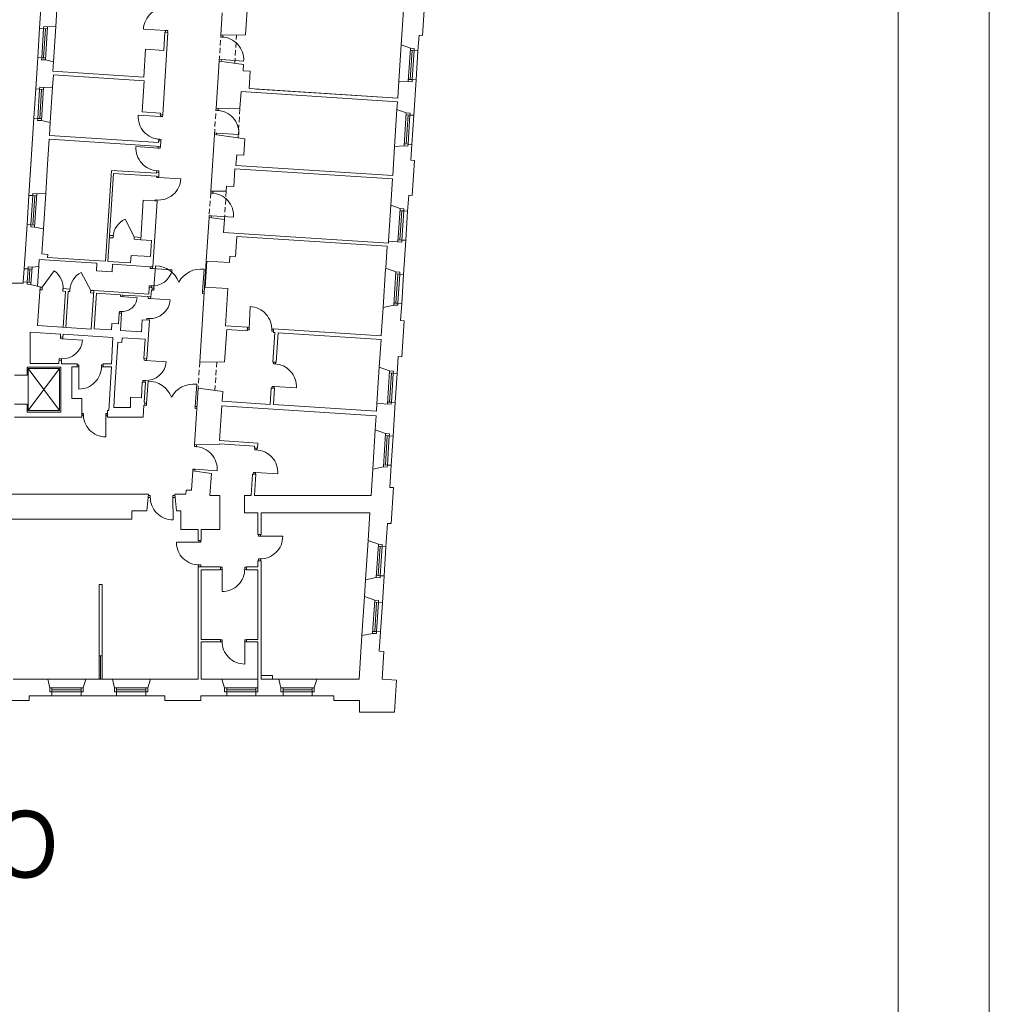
# Model space of a CAD drawing. Header units: centimetres. Extents: x 695802 to 711011, y 25963 to 44188.
# Tile 144 of 157: x 701467 to 701653, y 40408 to 40597. Entities that reach past the tile are written whole.
import ezdxf

# ---------------------------------------------------------------- set-up
doc = ezdxf.new("R2010")
doc.units = ezdxf.units.CM
doc.linetypes.add('DASHED', pattern=[19.05, 12.7, -6.35])
for name, color, linetype, lineweight in [('Drzwi i okna', 51, 'Continuous', 9), ('Opis', 102, 'Continuous', 9), ('Przekrojowa', 253, 'Continuous', 25), ('Ramka', 255, 'Continuous', 9), ('Widokowa', 140, 'Continuous', 9)]:
    doc.layers.add(name, color=color, linetype=linetype, lineweight=lineweight)
doc.layers.add('Obrys powierzchni', color=50, linetype='Continuous', lineweight=9, plot=False)
doc.styles.add('ARIELCE', font='arial.ttf', dxfattribs={"width": 0.9})

# ---------------------------------------------------------------- blocks, each defined once
blk = doc.blocks.new('zw$2918')
at = {"layer": 'Drzwi i okna', "color": 0, "lineweight": 0}
for p, q in [((3449.9, -1485.6), (3364.5, -1480.3)), ((3448.9, -1485.5), (3457.8, -1486.1)), ((3449.4, -1492.6), (3449.9, -1485.6)), ((3457.8, -1486.1), (3457.4, -1493.1)), ((3661.2, -1510.3), (3661.7, -1503.7)), ((3670.2, -1510.9), (3661.2, -1510.3)), ((3669.2, -1510.8), (3669.6, -1504.2)), ((3669.6, -1504.2), (3669.6, -1504.2)), ((3669.2, -1510.8), (3669.2, -1510.8)), ((3655.6, -1597), (3655.2, -1603.5)), ((3664.6, -1597.6), (3655.6, -1597)), ((3663.2, -1604), (3663.6, -1597.5)), ((3663.6, -1597.5), (3748.9, -1603)), ((3430.1, -1816), (3344.8, -1810.6)), ((3430.5, -1809), (3430.1, -1816)), ((3438.1, -1816.6), (3438.5, -1809.5)), ((3642.9, -1791.7), (3643.5, -1785.1)), ((3651.9, -1792.3), (3642.9, -1791.7)), ((3650.9, -1792.2), (3651.4, -1785)), ((3650.9, -1792.2), (3650.9, -1792.2)), ((3651.3, -1785.6), (3651.3, -1785.6)), ((3429.1, -1816), (3438.1, -1816.6)), ((3637.4, -1878.4), (3637, -1884.9)), ((3646.4, -1879), (3637.4, -1878.4)), ((3644.9, -1886), (3645.4, -1879)), ((3645.4, -1879), (3730.7, -1884.4)), ((3423.5, -1902.7), (3432.5, -1903.3)), ((3424.5, -1902.8), (3424.1, -1908.8)), ((3432.5, -1903.3), (3432.1, -1909.3)), ((3421.3, -1936.7), (3336, -1931.2)), ((3420.3, -1936.7), (3429.3, -1937.3)), ((3421.8, -1929.7), (3421.3, -1936.7)), ((3429.3, -1937.3), (3429.7, -1930.2)), ((3414.7, -2023.4), (3423.7, -2024)), ((3415.7, -2023.5), (3415.3, -2029.5)), ((3423.7, -2024), (3423.3, -2030)), ((3415.1, -2048.8), (3415.3, -2044.5)), ((3424, -2049.4), (3415.1, -2048.8)), ((3423.3, -2045.1), (3423, -2049.3)), ((3423, -2049.3), (3508.4, -2054.9)), ((3622.6, -2109.1), (3623, -2102.5)), ((3631.6, -2109.6), (3622.6, -2109.1)), ((3630.6, -2109.6), (3631, -2103)), ((3630.6, -2109.6), (3630.6, -2109.5)), ((3631, -2103), (3631, -2103)), ((3409.4, -2135.5), (3409.1, -2139.3)), ((3418.4, -2136.1), (3409.4, -2135.5)), ((3417.4, -2136), (3417.1, -2139.9)), ((3617, -2195.8), (3616.6, -2202.3)), ((3626, -2196.4), (3617, -2195.8)), ((3624.6, -2202.8), (3625, -2196.3)), ((3625, -2196.3), (3710.3, -2201.8)), ((3390.5, -2398.4), (3390.9, -2391.8)), ((3399.6, -2399), (3390.6, -2398.4)), ((3395, -2398.7), (3474.8, -2403.8)), ((3399.5, -2399), (3399.9, -2392.4)), ((3405.2, -2473.6), (3411.2, -2388.3)), ((3591.8, -2486.9), (3598, -2401.6)), ((3387.1, -2464.9), (3386.7, -2471.4)), ((3396.1, -2465.5), (3387.1, -2464.9)), ((3395.7, -2472), (3396.1, -2465.5)), ((3404.7, -2481.6), (3398.2, -2481.2)), ((3398.7, -2473.2), (3405.2, -2473.6)), ((3405.3, -2472.6), (3404.7, -2481.6)), ((3591.8, -2485.9), (3591.2, -2494.9)), ((3598.2, -2487.4), (3591.8, -2486.9)), ((3276.3, -2506.3), (3276.7, -2499.7)), ((3285.3, -2506.8), (3276.3, -2506.3)), ((3276.3, -2506.3), (3340.7, -2510.4)), ((3285.3, -2506.8), (3285.7, -2500.3)), ((3383.1, -2513.1), (3383.5, -2506.6)), ((3392.1, -2513.7), (3383.2, -2513.2)), ((3387.6, -2513.4), (3467.4, -2518.6)), ((3392.1, -2513.7), (3392.5, -2507.1)), ((3591.2, -2494.9), (3597.7, -2495.4)), ((3272.7, -2563.1), (3272.2, -2569.5)), ((3281.6, -2563.6), (3272.7, -2563.1)), ((3281.2, -2570.1), (3281.6, -2563.6)), ((3769.9, -2629.7), (3773.5, -2544.3)), ((3378.2, -2589.9), (3377.7, -2596.4)), ((3387.1, -2590.5), (3378.2, -2589.9)), ((3386.7, -2597), (3387.1, -2590.5)), ((3769.7, -2634.2), (3763.1, -2633.9)), ((3770.1, -2626.3), (3763.5, -2625.9)), ((3770.2, -2625.3), (3769.7, -2634.2)), ((3857, -2629.9), (3856.5, -2638.9)), ((3856.5, -2638.9), (3863, -2639.3)), ((3863.4, -2631.3), (3856.9, -2630.9)), ((3046.8, -2667.4), (3047.3, -2660.8)), ((3055.9, -2667.9), (3046.9, -2667.4)), ((3051.3, -2667.7), (3131.2, -2672.8)), ((3055.8, -2667.9), (3056.2, -2661.4)), ((3041.9, -2744.1), (3041.5, -2750.6)), ((3050.9, -2744.7), (3041.9, -2744.1)), ((3050.5, -2751.2), (3050.9, -2744.7)), ((3367.7, -2750.6), (3368.1, -2744.1)), ((3376.7, -2751.2), (3367.7, -2750.6)), ((3372.2, -2750.9), (3452, -2756.1)), ((3376.7, -2751.2), (3377.1, -2744.6)), ((3116.9, -2767.6), (3110.4, -2767.5)), ((3110.4, -2775.5), (3116.9, -2775.6)), ((3116.9, -2775.6), (3116.7, -2861.1)), ((3116.9, -2776.6), (3116.9, -2767.6)), ((3203.8, -2776.7), (3203.8, -2767.7)), ((3203.8, -2767.7), (3210.4, -2767.7)), ((3203.8, -2775.7), (3210.4, -2775.7)), ((3863.3, -2763.9), (3863.8, -2757.2)), ((3872.3, -2764.5), (3863.3, -2763.9)), ((3871.3, -2764.4), (3871.7, -2757.7)), ((3362.7, -2827.4), (3362.3, -2833.9)), ((3371.7, -2828), (3362.7, -2827.4)), ((3371.3, -2834.5), (3371.7, -2828)), ((3376.8, -2915.7), (3382.7, -2830.4)), ((3563.4, -2927.7), (3569, -2842.4)), ((3857.8, -2850.7), (3857.4, -2857.1)), ((3866.8, -2851.2), (3857.8, -2850.7)), ((3865.3, -2857.6), (3865.7, -2851.2)), ((3865.7, -2851.2), (3951.1, -2856.6)), ((3376.2, -2923.6), (3369.7, -2923.2)), ((3370.2, -2915.3), (3376.7, -2915.7)), ((3376.8, -2914.7), (3376.2, -2923.6)), ((3563.4, -2926.7), (3562.8, -2935.7)), ((3562.8, -2935.7), (3569.3, -2936.1)), ((3569.9, -2928.2), (3563.4, -2927.7)), ((3134.3, -2954.4), (3128.8, -2954.3)), ((3134.2, -2962.4), (3128.8, -2962.3)), ((3134.2, -2963.4), (3134.3, -2954.4)), ((3221.2, -2959.2), (3220.4, -3044.7)), ((3221.1, -2964.2), (3221.2, -2955.2)), ((3221.2, -2955.2), (3227.9, -2955.2)), ((3227.4, -2963.2), (3221.2, -2963.2)), ((3559.9, -3081.2), (3560.3, -3074.6)), ((3568.8, -3081.8), (3559.9, -3081.2)), ((3567.8, -3081.8), (3568.3, -3075.1)), ((3792, -3093.7), (3792.4, -3087)), ((3800.9, -3094.3), (3792, -3093.7)), ((3800, -3094.2), (3800.4, -3087.5)), ((3554.3, -3168), (3553.9, -3174.5)), ((3563.3, -3168.6), (3554.3, -3168)), ((3561.8, -3175), (3562.3, -3168.5)), ((3562.3, -3168.5), (3647.6, -3174)), ((3786.4, -3180.5), (3786, -3186.9)), ((3795.4, -3181), (3786.4, -3180.5)), ((3794, -3187.4), (3794.4, -3181)), ((3794.4, -3181), (3879.7, -3186.4)), ((3391.1, -3277.2), (3383.2, -3277.2)), ((3391.1, -3269.2), (3384, -3269.2)), ((3391.1, -3278.2), (3391.1, -3269.2)), ((3478, -3278), (3478, -3269)), ((3478, -3269), (3485, -3269)), ((3485.8, -3277), (3478, -3277)), ((3478, -3277), (3478.2, -3362.5)), ((3805.4, -3425.5), (3805.4, -3419)), ((3814.4, -3425.5), (3805.4, -3425.5)), ((3813.4, -3419), (3813.4, -3425.5)), ((3813.4, -3425.5), (3898.9, -3425.4)), ((3576.7, -3448.5), (3491.2, -3448.3)), ((3575.7, -3448.5), (3584.7, -3448.5)), ((3576.7, -3442), (3576.7, -3448.5)), ((3584.7, -3448.5), (3584.7, -3442)), ((3575.5, -3535.4), (3584.5, -3535.4)), ((3576.5, -3535.4), (3576.5, -3542)), ((3584.5, -3535.4), (3584.5, -3542)), ((3666.2, -3544.3), (3659.7, -3544.3)), ((3666.2, -3553.3), (3666.2, -3544.3)), ((3753.1, -3553.5), (3753.1, -3544.5)), ((3753.1, -3544.5), (3759.7, -3544.5)), ((3814.6, -3512.4), (3805.6, -3512.4)), ((3805.6, -3512.4), (3805.6, -3519)), ((3813.6, -3512.4), (3813.6, -3519)), ((3659.7, -3552.3), (3666.2, -3552.3)), ((3666.2, -3552.3), (3666, -3637.8)), ((3753.1, -3552.5), (3759.7, -3552.5)), ((3666.3, -3822.2), (3659.7, -3822.2)), ((3666.3, -3830.2), (3659.7, -3830.2)), ((3666.3, -3831.2), (3666.3, -3822.2)), ((3753.2, -3831), (3753.2, -3822)), ((3753.2, -3822), (3759.7, -3822)), ((3759.7, -3830), (3753.2, -3830)), ((3753.2, -3830), (3753.3, -3915.5))]:
    blk.add_line(p, q, dxfattribs=at)
at = {"layer": 'Drzwi i okna', "color": 0, "lineweight": 0, "ltscale": 1.6}
for p, q in [((3329.2, -2277.6), (3294.8, -2209.1)), ((2976.8, -2470.3), (3022.7, -2406.9)), ((3163, -2482.3), (3125.6, -2413.6))]:
    blk.add_line(p, q, dxfattribs=at)
for centre, radius, start, end in [((3451.1, -1485.5), 86.7, 84.979, 176.5896), ((3662.4, -1597.3), 86.7, 356.2036, 87.8142), ((3431.3, -1816.3), 86.7, 176.193, 267.8036), ((3644.1, -1878.7), 86.7, 356.2036, 87.8142), ((3422.5, -1937), 86.7, 176.193, 267.8036), ((3421.8, -2049.4), 86.7, 264.7676, 356.3783), ((3623.8, -2196), 86.7, 356.2036, 87.8142), ((3326.4, -2279.7), 77.4, 114.1138, 177.9529), ((2975.9, -2472.7), 80.7, 354.5264, 54.6033), ((3163.5, -2484.8), 80.7, 117.9982, 178.0752), ((3399, -2388.1), 77.4, 264.5446, 348.3084), ((3410.9, -2483.8), 95.4, 20.051, 89.8558), ((3584.7, -2496.1), 95.4, 81.999, 151.8038), ((3283.1, -2505.9), 57.8, 264.0905, 355.5263), ((3770.1, -2631), 86.7, 356.1135, 87.7241), ((3117.1, -2774.3), 86.7, 269.771, 1.3816), ((3864.5, -2850.9), 86.7, 356.2036, 87.8142), ((3382.5, -2925.8), 95.4, 20.4286, 90.2334), ((3556.3, -2937), 95.4, 82.3767, 152.1814), ((3221, -2957.9), 86.7, 177.9873, 269.5979), ((3561, -3168.2), 86.7, 356.2036, 87.8142), ((3793.2, -3180.7), 86.7, 356.2036, 87.8142), ((3477.8, -3275.8), 86.7, 178.61, 270.2206), ((3812.2, -3425.7), 86.7, 268.6184, 0.229), ((3577.9, -3448.7), 86.7, 179.771, 271.3816), ((3666.4, -3551.1), 86.7, 269.771, 1.3816), ((3753, -3828.8), 86.7, 178.61, 270.2206)]:
    blk.add_arc(centre, radius, start, end, dxfattribs=at)
at = {"layer": 'Drzwi i okna', "color": 0, "lineweight": 0}
for centre, radius, start, end in [((3458.1, -1407.8), 78.2, 264.816, 268.1145), ((3428.5, -1894.2), 78.2, 84.6681, 87.9667), ((3419.7, -2014.9), 78.2, 84.6681, 87.9667), ((3414.5, -2127.1), 78.2, 84.6046, 87.9032), ((3482.9, -2482.5), 78.2, 174.3635, 177.6621), ((3513.6, -2484.6), 78.2, 354.1927, 357.4913), ((3389.8, -2512.7), 77.8, 266.3349, 355.7089), ((3283.2, -2485.4), 78.2, 264.6739, 267.9724), ((3388.7, -2512.3), 78.2, 264.6779, 267.9764), ((3778.7, -2630.1), 78.2, 355.2588, 358.5574), ((3053.6, -2667), 77.8, 266.3349, 355.7089), ((3052.5, -2666.5), 78.2, 264.6779, 267.9764), ((3374.4, -2750.2), 77.8, 266.3349, 355.7089), ((3195, -2772.3), 78.2, 178.2461, 181.5447), ((3373.3, -2749.8), 78.2, 264.6779, 267.9764), ((3454.5, -2924), 78.2, 174.7412, 178.0397), ((3485.2, -2926), 78.2, 354.5703, 357.8689), ((3143.1, -2959), 78.2, 357.8242, 1.1228), ((3399.9, -3273.7), 78.2, 358.4469, 1.7455), ((3810.1, -3503.7), 78.2, 88.4553, 91.7539), ((3580, -3526.6), 78.2, 88.2461, 91.5447), ((3744.3, -3549.1), 78.2, 178.2461, 181.5447), ((3675.1, -3826.7), 78.2, 358.4469, 1.7455)]:
    blk.add_arc(centre, radius, start, end, dxfattribs=at)
at = {"layer": 'Przekrojowa', "color": 0, "lineweight": 0, "ltscale": 1.6}
for p, q in [((2983, -1227.9), (2966.9, -1477.4)), ((3028.5, -1470.8), (3039.3, -1304.8)), ((3764.6, -1367.5), (3755.9, -1502.6)), ((4444.1, -1367.3), (4435.3, -1504.5)), ((3661.7, -1503.7), (3667.2, -1417.9)), ((4352.7, -1540.8), (4361.4, -1406)), ((3028.5, -1470.8), (2997.1, -1471.5)), ((3458.9, -1493.2), (3438.5, -1809.5)), ((3446.9, -1492.4), (3442.4, -1562.3)), ((3446.9, -1492.4), (3458.9, -1493.2)), ((3661.7, -1503.7), (3755.9, -1502.6)), ((4417.4, -1563.4), (4421.3, -1503.6)), ((4421.3, -1503.6), (4435.3, -1504.5)), ((4352.7, -1540.8), (4388.2, -1553.8)), ((3372.6, -1557.8), (3365.7, -1664.6)), ((3442.4, -1562.3), (3372.6, -1557.8)), ((2959.7, -1589.1), (2951.9, -1709.9)), ((3019.8, -1605.3), (2988.9, -1598.8)), ((3019.8, -1605.3), (3017.4, -1642.1)), ((3643.5, -1785.1), (3655.2, -1603.5)), ((3655.2, -1603.5), (3748.6, -1616.7)), ((3748.6, -1616.7), (3747, -1640.5)), ((3016.5, -1703.3), (3019.5, -1656.2)), ((3365.7, -1664.6), (3017.4, -1642.1)), ((3367.8, -1678.7), (3019.5, -1656.2)), ((3774, -1642.2), (3747, -1640.5)), ((3774, -1642.2), (3769.7, -1708.5)), ((3360.1, -1798.2), (3367.8, -1678.7)), ((4343.7, -1680.4), (4339.5, -1745.3)), ((4343.7, -1680.3), (4380, -1681)), ((4401.5, -1809.9), (4410.2, -1675.2)), ((3016.5, -1703.3), (2982.1, -1704)), ((3738.9, -1720.1), (3734.8, -1784)), ((3738.9, -1720.1), (4338.6, -1758.9)), ((3769.7, -1708.5), (4339.5, -1745.3)), ((3769.7, -1708.5), (4339.5, -1745.3)), ((3797.8, -1723.9), (4338.6, -1758.9)), ((3798.6, -1710.4), (4339.5, -1745.3)), ((3798.6, -1710.4), (4339.5, -1745.3)), ((4338.6, -1758.9), (4336.8, -1788.2)), ((3429.9, -1802.7), (3360.1, -1798.2)), ((3429.5, -1809), (3429.9, -1802.7)), ((3429.5, -1809), (3438.5, -1809.5)), ((3643.4, -1785.1), (3734.8, -1784)), ((4336.8, -1788.2), (4372.3, -1801.2)), ((2944.7, -1821.6), (2925.6, -2118)), ((3007.7, -1838.5), (2973.9, -1831.3)), ((3007.7, -1838.5), (3004.5, -1888.8)), ((3623, -2102.5), (3637, -1884.9)), ((3637, -1884.9), (3753.3, -1901.4)), ((3003.6, -1902.7), (2997.4, -1998.2)), ((3003.6, -1902.7), (3430.7, -1930.3)), ((3004.5, -1888.8), (3422.6, -1915.7)), ((3422.6, -1915.7), (3423.1, -1908.8)), ((3423.1, -1908.8), (3432.1, -1909.3)), ((3432.1, -1909.3), (3430.7, -1930.3)), ((3753.3, -1901.4), (3749.2, -1964.3)), ((4390.3, -1983.6), (4394.2, -1922.7)), ((3722.3, -1962.5), (3719.6, -2002.9)), ((3749.2, -1964.3), (3722.3, -1962.5)), ((4320.4, -2041.7), (4327.5, -1931.1)), ((4327.5, -1931.1), (4364.1, -1928.5)), ((4378.8, -1929.5), (4364.1, -1928.5)), ((2934.4, -1981.3), (2925.6, -2118)), ((2997.4, -1998.2), (2990.1, -2111.4)), ((4390.3, -1983.6), (4404.3, -1984.5)), ((4404.3, -1984.5), (4395.6, -2118.6)), ((3242.4, -2022.4), (3219.9, -2370.6)), ((3250.6, -2033.9), (3228.7, -2371.2)), ((3415, -2033.5), (3242.4, -2022.4)), ((3414.3, -2044.5), (3250.6, -2033.9)), ((3415.2, -2029.5), (3415, -2033.5)), ((3415.2, -2029.5), (3424.3, -2030.1)), ((3424.3, -2030.1), (3423.3, -2045.1)), ((3715.8, -2016.3), (3711.4, -2084.1)), ((3715.8, -2016.3), (4319.5, -2055.2)), ((3719.6, -2002.9), (4320.4, -2041.7)), ((3414.3, -2044.5), (3423.3, -2045.1)), ((4313, -2155.9), (4319.5, -2055.2)), ((2990.1, -2111.4), (2955.8, -2112.2)), ((3623, -2102.5), (3682.2, -2101.8)), ((3683.4, -2082.3), (3682.2, -2101.8)), ((3683.4, -2082.3), (3711.4, -2084.1)), ((3364.3, -2136.4), (3354.5, -2288.2)), ((3408.1, -2139.3), (3364.3, -2136.4)), ((3417.1, -2139.9), (3400.8, -2392.4)), ((3408.1, -2139.3), (3417.2, -2139.9)), ((4377.7, -2178.6), (4381.7, -2117.7)), ((4381.7, -2117.7), (4395.6, -2118.6)), ((4313, -2155.9), (4348.5, -2168.9)), ((3605.8, -2369.9), (3616.6, -2202.3)), ((3616.6, -2202.3), (3675.2, -2210.6)), ((3675.2, -2210.6), (3672, -2260)), ((2918.4, -2229.8), (2907.4, -2399.4)), ((2981.4, -2246.6), (2947.6, -2239.5)), ((2981.4, -2246.6), (2975.2, -2342.8)), ((3672, -2260), (4303.7, -2300.7)), ((3354.5, -2288.2), (3396.2, -2290.9)), ((3392.2, -2352.8), (3396.2, -2290.9)), ((3718.1, -2353.1), (3723.1, -2275.3)), ((3723.1, -2275.3), (4298.9, -2312.4)), ((4304.1, -2293.9), (4303.7, -2300.7)), ((4362.1, -2421.1), (4370.5, -2290.4)), ((4298.9, -2312.4), (4293.5, -2397)), ((2964.8, -2364.3), (2963.1, -2390.5)), ((3186.3, -2378.6), (2964.8, -2364.3)), ((2998.2, -2344.3), (2975.2, -2342.8)), ((2998.2, -2344.3), (2997.4, -2356.3)), ((3177.2, -2367.9), (2997.4, -2356.3)), ((3177.2, -2367.9), (3219.9, -2370.6)), ((3186.3, -2378.6), (3184.4, -2407.5)), ((3315.7, -2376.8), (3228.7, -2371.2)), ((3317.6, -2348), (3315.7, -2376.8)), ((3317.6, -2348), (3392.2, -2352.8)), ((3605.8, -2369.9), (3694.6, -2375.6)), ((3694.6, -2375.6), (3696.1, -2351.7)), ((3696.1, -2351.7), (3718.1, -2353.1)), ((2963.1, -2390.5), (2937.6, -2393.6)), ((3244.3, -2411.4), (3184.4, -2407.5)), ((3246.1, -2382.5), (3244.3, -2411.4)), ((3391.8, -2391.9), (3246.1, -2382.5)), ((3400.8, -2392.4), (3391.8, -2391.9)), ((4293.5, -2397), (4332.9, -2411.4)), ((2904.2, -2449.8), (2903.8, -2455.3)), ((2903.8, -2455.3), (2838.2, -2455.3)), ((2968.8, -2468.8), (2932.2, -2459.4)), ((2968.8, -2468.8), (2959.2, -2617.5)), ((3174.5, -2483.1), (3165, -2630.7)), ((3270.3, -2489.2), (3174.5, -2483.1)), ((3270.3, -2489.2), (3385.1, -2496.6)), ((3386.7, -2471.4), (3385.1, -2496.6)), ((3386.7, -2471.4), (3398.8, -2472.2)), ((3393.4, -2507.2), (3395.1, -2481)), ((3395.1, -2481), (3398.2, -2481.2)), ((3398.2, -2481.2), (3398.8, -2472.2)), ((3580.8, -2757.1), (3599.3, -2469.7)), ((3599.3, -2469.7), (3688.2, -2475.4)), ((3688.2, -2475.4), (3678.9, -2618.1)), ((3184.9, -2493.7), (3176.2, -2629.5)), ((3275.7, -2499.6), (3184.9, -2493.7)), ((3285.7, -2500.3), (3275.7, -2499.6)), ((3381.5, -2506.4), (3285.7, -2500.3)), ((3381.5, -2506.4), (3393.4, -2507.2)), ((4283.7, -2548.6), (4276.7, -2656.7)), ((4283.7, -2548.6), (4324.7, -2538.7)), ((4339.5, -2539.7), (4324.7, -2538.7)), ((4354.9, -2532.9), (4350.7, -2597.7)), ((3271.2, -2569.5), (3268.6, -2610.4)), ((3281.2, -2570.1), (3271.2, -2569.5)), ((3281.2, -2570.1), (3277, -2636)), ((3359.8, -2595.2), (3356.8, -2641.1)), ((3359.8, -2595.2), (3387.6, -2597)), ((3387.6, -2597), (3378.1, -2744.7)), ((4350.7, -2597.7), (4364.7, -2598.6)), ((4364.7, -2598.6), (4355.8, -2736.8)), ((3046.9, -2649.8), (2930.1, -2642.2)), ((2930.1, -2642.2), (2930.1, -2763.2)), ((3165, -2630.7), (2959.2, -2617.5)), ((3242, -2633.7), (3176.2, -2629.5)), ((3243.6, -2608.8), (3242, -2633.7)), ((3268.6, -2610.4), (3243.6, -2608.8)), ((3356.8, -2641.1), (3277, -2636)), ((3676.1, -2756), (3684.1, -2632.1)), ((3678.9, -2618.1), (3763.8, -2623.6)), ((3684.1, -2632.1), (3762.9, -2637.2)), ((3762.9, -2637.2), (3763.8, -2623.6)), ((3862.8, -2643.6), (3863.6, -2630.1)), ((3863.6, -2630.1), (4276.7, -2656.7)), ((3046.3, -2660.7), (3046.9, -2649.8)), ((3056.2, -2661.4), (3046.3, -2660.7)), ((3056.2, -2661.4), (3056.8, -2650.4)), ((3247.5, -2662.7), (3056.8, -2650.4)), ((3241.8, -2763.5), (3247.5, -2662.7)), ((3283.1, -2664.4), (3281.9, -2682.4)), ((3370.9, -2670.1), (3283.1, -2664.4)), ((3370.9, -2670.1), (3366.3, -2743.9)), ((3868.7, -2644), (3861.4, -2757.1)), ((3862.8, -2643.6), (3868.7, -2644)), ((3880.7, -2644.8), (3873.4, -2757.9)), ((3880.7, -2644.8), (4275.8, -2670.3)), ((4269, -2776.7), (4275.8, -2670.3)), ((3267, -2681.4), (3255.7, -2856.1)), ((3281.9, -2682.4), (3267, -2681.4)), ((3040.8, -2758.7), (3041.2, -2750.4)), ((3051.2, -2751), (3041.2, -2750.4)), ((3050.7, -2759.3), (3051.2, -2751)), ((3366.3, -2743.9), (3378.1, -2744.7)), ((3580.8, -2757.1), (3676.1, -2756)), ((4337.6, -2800.8), (4341.8, -2735.9)), ((4341.8, -2735.9), (4355.8, -2736.8)), ((3048.6, -2777), (2918.9, -2777)), ((2918.9, -2777), (2918.9, -2808.1)), ((2930.1, -2763.2), (3040.5, -2763.2)), ((3040.5, -2763.2), (3040.8, -2758.7)), ((3048.6, -2949.8), (3048.6, -2777)), ((3050.5, -2763.5), (3050.7, -2759.3)), ((3090.8, -2763.5), (3050.5, -2763.5)), ((3110.4, -2763.5), (3090.8, -2763.5)), ((3090.8, -2897.5), (3090.8, -2775.5)), ((3110.4, -2775.5), (3090.8, -2775.5)), ((3110.4, -2775.5), (3110.4, -2763.5)), ((3241.8, -2763.5), (3210.4, -2763.5)), ((3210.4, -2775.5), (3210.4, -2763.5)), ((3241.8, -2775.5), (3210.4, -2775.5)), ((3232.4, -2943.5), (3241.8, -2775.5)), ((3861.4, -2757.1), (3873.4, -2757.9)), ((4269, -2776.7), (4308.4, -2791.1)), ((2918.9, -2808.1), (2870.9, -2808.1)), ((3250.8, -2931.7), (3255.7, -2856.1)), ((3360.5, -2833.8), (3356.7, -2894.6)), ((3360.5, -2833.8), (3356.7, -2894.6)), ((3360.5, -2833.8), (3372.3, -2834.5)), ((3372.3, -2834.5), (3367.4, -2911.1)), ((3574.4, -2856.9), (3566.8, -2974.4)), ((3574.4, -2856.9), (3668.7, -2870.3)), ((3854.9, -2857), (3850.9, -2919.8)), ((3854.9, -2857), (3866.9, -2857.7)), ((3866.9, -2857.7), (3862.9, -2920.6)), ((3128.8, -2897.5), (3090.8, -2897.5)), ((3128.8, -2947.5), (3128.8, -2897.5)), ((3315.6, -2931.7), (3315.6, -2892)), ((3356.7, -2894.6), (3315.6, -2892)), ((3668.7, -2870.3), (3666.3, -2907.9)), ((2918.9, -2919.1), (2870.9, -2919.1)), ((2918.9, -2919.1), (2918.9, -2949.8)), ((3128.8, -2943.5), (3128.8, -2969.1)), ((3227.4, -2943.5), (3227.4, -2969.1)), ((3227.4, -2943.5), (3232.4, -2943.5)), ((3315.6, -2931.7), (3250.8, -2931.7)), ((3366.6, -2923), (3363.6, -2969.1)), ((3366.6, -2923), (3369.7, -2923.2)), ((3366.6, -2923), (3369.7, -2923.2)), ((3367.4, -2911.1), (3370.5, -2911.3)), ((3369.7, -2923.2), (3370.5, -2911.3)), ((3656.5, -3058.7), (3665.1, -2925.5)), ((3665.1, -2925.5), (4256.9, -2963.7)), ((3666.3, -2907.9), (3850.9, -2919.8)), ((3862.9, -2920.6), (4258, -2946.1)), ((4258, -2946.1), (4260, -2915.8)), ((4322.1, -3041.3), (4330.4, -2912.5)), ((2870.9, -2969.1), (3128.8, -2969.1)), ((2918.9, -2949.8), (3048.6, -2949.8)), ((3227.4, -2969.1), (3363.6, -2969.1)), ((3566.8, -2974.4), (3560.3, -3074.7)), ((4253.5, -3017.2), (4256.9, -2963.7)), ((4253.5, -3017.2), (4292.9, -3031.6)), ((3560.3, -3074.7), (3655.6, -3073.5)), ((3655.6, -3073.5), (3655.8, -3070.7)), ((3655.8, -3070.7), (3790.4, -3079.4)), ((3656.5, -3058.7), (3803.2, -3068.2)), ((3790, -3087), (3790.4, -3079.4)), ((3790, -3087), (3801.9, -3087.8)), ((3801.9, -3087.8), (3803.2, -3068.2)), ((4243.8, -3167.5), (4237.3, -3269.1)), ((4243.8, -3167.5), (4284.7, -3158.9)), ((4314.9, -3153), (4309.4, -3237.8)), ((3553.9, -3174.5), (3549.1, -3248.1)), ((3553.9, -3174.5), (3625.4, -3184.6)), ((3619.9, -3269.2), (3625.4, -3184.6)), ((3778.2, -3269.1), (3783.5, -3186.8)), ((3783.5, -3186.8), (3795.5, -3187.5)), ((3790.2, -3269.1), (3795.5, -3187.5)), ((4309.4, -3237.8), (4323.4, -3238.8)), ((4323.4, -3238.8), (4314.5, -3376.9)), ((2672.9, -3264.1), (3384.5, -3264.1)), ((3384.5, -3264.1), (3378.2, -3327.7)), ((3484.5, -3264.1), (3527.8, -3264.1)), ((3484.5, -3264.1), (3490.9, -3327.7)), ((3528.9, -3248.1), (3527.8, -3264.1)), ((3528.9, -3248.1), (3549.1, -3248.1)), ((3657.7, -3269), (3619.9, -3269.2)), ((3657.7, -3335), (3657.7, -3269)), ((3751.7, -3335), (3751.7, -3269)), ((3751.7, -3269.1), (3778.2, -3269.1)), ((3790.2, -3269.1), (3911.7, -3269.1)), ((3911.7, -3269.1), (4237.3, -3269.1)), ((3319.7, -3359.7), (2855.7, -3359.7)), ((3378.2, -3327.7), (3319.7, -3327.7)), ((3319.7, -3327.7), (3319.7, -3359.7)), ((3490.9, -3327.7), (3507.7, -3327.7)), ((3507.7, -3400), (3507.7, -3327.7)), ((3657.7, -3335), (3657.7, -3400)), ((3803.7, -3335), (3751.7, -3335)), ((3803.7, -3419), (3803.7, -3335)), ((3815.8, -3419), (3815.8, -3335)), ((4233, -3335), (3815.8, -3335)), ((4226.1, -3441.7), (4233, -3335)), ((4294.7, -3465.8), (4300.5, -3376)), ((4300.5, -3376), (4314.5, -3376.9)), ((3574.7, -3400), (3507.7, -3400)), ((3574.7, -3442), (3574.7, -3400)), ((3657.7, -3400), (3586.7, -3400)), ((3586.7, -3400), (3586.7, -3442)), ((3803.7, -3419), (3815.8, -3419)), ((3586.7, -3442), (3574.7, -3442)), ((4226.1, -3441.7), (4265.5, -3456.2)), ((3586.7, -3542), (3574.7, -3542)), ((3574.7, -3542), (3574.7, -3973.7)), ((3586.7, -3542), (3659.7, -3542)), ((3659.7, -3542), (3659.7, -3554)), ((3759.7, -3542), (3803.7, -3542)), ((3759.7, -3542), (3759.7, -3554)), ((3803.7, -3542), (3803.7, -3519)), ((3803.7, -3519), (3815.8, -3519)), ((3815.8, -3973.7), (3815.8, -3519)), ((3586.7, -3554), (3659.7, -3554)), ((3586.7, -3554), (3586.7, -3821)), ((3759.7, -3554), (3803.7, -3554)), ((3803.7, -3821), (3803.7, -3554)), ((4216.4, -3592.1), (4257.3, -3583.4)), ((4280.8, -3680.4), (4287.5, -3577.6)), ((3206.7, -3610.7), (3194.7, -3610.7)), ((3194.7, -3610.7), (3194.7, -3883.7)), ((3206.7, -3883.7), (3206.7, -3610.7)), ((4212.3, -3656.3), (4216.4, -3592.1)), ((4212.3, -3656.3), (4251.7, -3670.7)), ((4202.6, -3806.6), (4191.8, -3973.7)), ((4191.8, -3973.7), (4202.6, -3806.6)), ((4202.6, -3806.6), (4243.4, -3798)), ((4273.6, -3792.1), (4268.9, -3866)), ((3586.7, -3821), (3659.7, -3821)), ((3586.7, -3830), (3586.7, -3973.7)), ((3586.7, -3830), (3659.7, -3830)), ((3659.7, -3821), (3659.7, -3830)), ((3759.7, -3821), (3803.7, -3821)), ((3759.7, -3821), (3759.7, -3830)), ((3759.7, -3830), (3803.7, -3830)), ((3803.7, -3973.7), (3803.7, -3830)), ((3206.7, -3883.7), (3194.7, -3883.7)), ((4286.8, -3867.2), (4268.9, -3866)), ((4286.8, -3867.2), (4280, -3973.3)), ((3859.8, -3959.7), (3815.8, -3959.7)), ((3859.8, -3959.7), (3859.8, -3973.7)), ((2998.5, -3973.7), (2865.7, -3973.7)), ((2998.5, -3973.7), (3006.1, -4007.1)), ((3143.5, -3973.7), (3133.7, -4007.1)), ((3192.7, -3973.7), (3143.5, -3973.7)), ((3192.7, -3973.7), (3206.7, -3973.7)), ((3246.5, -3973.7), (3206.7, -3973.7)), ((3246.5, -3973.7), (3254.1, -4007.1)), ((3391.5, -3973.7), (3381.7, -4007.1)), ((3574.7, -3973.7), (3391.5, -3973.7)), ((3665.3, -3973.7), (3586.7, -3973.7)), ((3665.3, -3973.7), (3676.1, -4007.1)), ((3884.5, -3973.7), (3815.8, -3973.7)), ((3884.5, -3973.7), (3892.1, -4007.1)), ((4029.5, -3973.7), (4019.7, -4007.1)), ((4191.8, -3973.7), (4029.5, -3973.7)), ((4280, -3973.3), (4335.3, -3976.8)), ((4327.4, -4099.8), (4335.3, -3976.8)), ((2926.9, -4054.8), (2926.9, -4036.8)), ((2926.9, -4036.8), (3013.9, -4036.8)), ((3125.9, -4036.8), (3261.9, -4036.8)), ((3446.9, -4036.8), (3373.9, -4036.8)), ((3446.9, -4036.8), (3446.9, -4054.8)), ((3683.9, -4036.8), (3584.9, -4036.8)), ((3584.9, -4054.8), (3584.9, -4036.8)), ((3795.9, -4036.8), (3899.9, -4036.8)), ((4011.9, -4036.8), (4094.9, -4036.8)), ((4094.9, -4036.8), (4094.9, -4054.8)), ((2788.9, -4054.8), (2926.9, -4054.8)), ((3446.9, -4054.8), (3584.9, -4054.8)), ((4094.9, -4054.8), (4192.9, -4054.8)), ((4192.9, -4054.8), (4192.9, -4099.8)), ((4192.9, -4099.8), (4316.9, -4099.8)), ((4192.9, -4099.8), (4327.4, -4099.8))]:
    blk.add_line(p, q, dxfattribs=at)
at = {"layer": 'Przekrojowa', "color": 0, "lineweight": 0}
for p, q in [((2982.3, -1470.6), (2981.8, -1478.3)), ((2997.1, -1471.5), (2982.3, -1470.6)), ((2981.8, -1478.3), (2966.9, -1477.4)), ((2966.9, -1477.4), (2981.8, -1478.3)), ((4388.2, -1553.8), (4403, -1554.7)), ((4403, -1554.7), (4402.5, -1562.5)), ((4402.5, -1562.5), (4417.4, -1563.4)), ((4417.4, -1563.4), (4402.5, -1562.5)), ((2974.6, -1590.1), (2959.7, -1589.1)), ((2959.7, -1589.1), (2974.6, -1590.1)), ((2974.1, -1597.8), (2974.6, -1590.1)), ((2988.9, -1598.8), (2974.1, -1597.8)), ((4380, -1681), (4394.8, -1682)), ((4394.8, -1682), (4395.3, -1674.2)), ((4395.3, -1674.2), (4410.2, -1675.2)), ((4410.2, -1675.2), (4395.3, -1674.2)), ((2966.8, -1710.8), (2951.9, -1709.9)), ((2951.9, -1709.9), (2966.8, -1710.8)), ((2967.3, -1703.1), (2966.8, -1710.8)), ((2982.1, -1704), (2967.3, -1703.1)), ((4372.3, -1801.2), (4387, -1802.2)), ((4387, -1802.2), (4386.5, -1810)), ((4386.5, -1810), (4401.5, -1810.9)), ((4401.5, -1810.9), (4386.5, -1810)), ((2959.6, -1822.6), (2944.7, -1821.6)), ((2944.7, -1821.6), (2959.6, -1822.6)), ((2959.1, -1830.4), (2959.6, -1822.6)), ((2973.9, -1831.3), (2959.1, -1830.4)), ((4378.8, -1929.5), (4379.3, -1921.7)), ((4379.3, -1921.7), (4394.2, -1922.7)), ((4394.2, -1922.7), (4379.3, -1921.7)), ((2941, -2111.2), (2940.5, -2119)), ((2955.8, -2112.2), (2941, -2111.2)), ((2940.5, -2119), (2925.6, -2118)), ((2925.6, -2118), (2940.5, -2119)), ((4348.5, -2168.9), (4363.3, -2169.9)), ((4363.3, -2169.9), (4362.8, -2177.6)), ((4362.8, -2177.6), (4377.7, -2178.6)), ((4377.7, -2178.6), (4362.8, -2177.6)), ((2933.3, -2230.8), (2918.4, -2229.8)), ((2918.4, -2229.8), (2933.3, -2230.8)), ((2932.8, -2238.5), (2933.3, -2230.8)), ((2947.6, -2239.5), (2932.8, -2238.5)), ((4304.1, -2293.9), (4355.1, -2297.2)), ((4355.1, -2297.2), (4355.6, -2289.4)), ((4355.6, -2289.4), (4370.5, -2290.4)), ((4370.5, -2290.4), (4355.6, -2289.4)), ((2922.4, -2400.4), (2907.4, -2399.4)), ((2907.4, -2399.4), (2922.4, -2400.4)), ((2922.9, -2392.7), (2922.4, -2400.4)), ((2937.6, -2393.6), (2922.9, -2392.7)), ((2937.6, -2393.6), (2922.9, -2392.7)), ((4332.9, -2411.4), (4347.7, -2412.4)), ((4347.7, -2412.4), (4347.2, -2420.1)), ((2919.1, -2450.8), (2904.2, -2449.8)), ((2904.2, -2449.8), (2919.1, -2450.8)), ((2918.6, -2458.5), (2919.1, -2450.8)), ((4347.2, -2420.1), (4362.1, -2421.1)), ((4362.1, -2421.1), (4347.2, -2420.1)), ((2933.4, -2459.5), (2918.6, -2458.5)), ((4339.5, -2539.7), (4340, -2531.9)), ((4340, -2531.9), (4354.9, -2532.9)), ((4354.9, -2532.9), (4340, -2531.9)), ((4308.4, -2791.1), (4323.2, -2792)), ((4323.2, -2792), (4322.7, -2799.8)), ((4322.7, -2799.8), (4337.6, -2800.8)), ((4337.6, -2800.8), (4322.7, -2799.8)), ((4260, -2915.8), (4315, -2919.3)), ((4315, -2919.3), (4315.5, -2911.6)), ((4315.5, -2911.6), (4330.4, -2912.5)), ((4330.4, -2912.5), (4315.5, -2911.6)), ((4292.9, -3031.6), (4307.7, -3032.5)), ((4307.7, -3032.5), (4307.2, -3040.3)), ((4307.2, -3040.3), (4322.1, -3041.3)), ((4322.1, -3041.3), (4307.2, -3040.3)), ((4284.7, -3158.9), (4299.4, -3159.8)), ((4299.4, -3159.8), (4299.9, -3152.1)), ((4299.9, -3152.1), (4314.9, -3153)), ((4314.9, -3153), (4299.9, -3152.1)), ((4265.5, -3456.2), (4280.3, -3457.1)), ((4280.3, -3457.1), (4279.8, -3464.9)), ((4279.8, -3464.9), (4294.7, -3465.8)), ((4294.7, -3465.8), (4279.8, -3464.9)), ((4257.3, -3583.4), (4272.1, -3584.4)), ((4272.1, -3584.4), (4272.6, -3576.6)), ((4272.6, -3576.6), (4287.5, -3577.6)), ((4287.5, -3577.6), (4272.6, -3576.6)), ((4251.7, -3670.7), (4266.4, -3671.7)), ((4266.4, -3671.7), (4265.9, -3679.4)), ((4265.9, -3679.4), (4280.8, -3680.4)), ((4280.8, -3680.4), (4265.9, -3679.4)), ((4243.4, -3798), (4258.2, -3798.9)), ((4258.2, -3798.9), (4258.7, -3791.2)), ((4258.7, -3791.2), (4273.6, -3792.1)), ((4273.6, -3792.1), (4258.7, -3791.2)), ((3803.7, -3973.7), (3803.7, -4021.9)), ((3006.1, -4007.1), (3006.1, -4021.9)), ((3006.1, -4021.9), (3013.9, -4021.9)), ((3013.9, -4021.9), (3013.9, -4036.8)), ((3013.9, -4036.8), (3013.9, -4021.9)), ((3133.7, -4021.9), (3125.9, -4021.9)), ((3125.9, -4021.9), (3125.9, -4036.8)), ((3125.9, -4036.8), (3125.9, -4021.9)), ((3133.7, -4007.1), (3133.7, -4021.9)), ((3254.1, -4007.1), (3254.1, -4021.9)), ((3254.1, -4021.9), (3261.9, -4021.9)), ((3261.9, -4021.9), (3261.9, -4036.8)), ((3261.9, -4036.8), (3261.9, -4021.9)), ((3381.7, -4021.9), (3373.9, -4021.9)), ((3373.9, -4021.9), (3373.9, -4036.8)), ((3373.9, -4036.8), (3373.9, -4021.9)), ((3381.7, -4007.1), (3381.7, -4021.9)), ((3676.1, -4007.1), (3676.1, -4021.9)), ((3676.1, -4021.9), (3683.9, -4021.9)), ((3683.9, -4021.9), (3683.9, -4036.8)), ((3683.9, -4036.8), (3683.9, -4021.9)), ((3803.7, -4021.9), (3795.9, -4021.9)), ((3795.9, -4021.9), (3795.9, -4036.8)), ((3795.9, -4036.8), (3795.9, -4021.9)), ((3892.1, -4007.1), (3892.1, -4021.9)), ((3892.1, -4021.9), (3899.9, -4021.9)), ((3899.9, -4021.9), (3899.9, -4036.8)), ((3899.9, -4036.8), (3899.9, -4021.9)), ((4019.7, -4021.9), (4011.9, -4021.9)), ((4011.9, -4021.9), (4011.9, -4036.8)), ((4011.9, -4036.8), (4011.9, -4021.9)), ((4019.7, -4007.1), (4019.7, -4021.9))]:
    blk.add_line(p, q, dxfattribs=at)
at = {"layer": 'Widokowa', "color": 0, "lineweight": 0}
for p, q in [((2988.9, -1598.8), (2997.1, -1471.5)), ((2974.6, -1590.3), (2981.8, -1478.3)), ((2981.8, -1478.3), (2996.6, -1479.3)), ((2982, -1590.6), (2989.2, -1478.8)), ((4388.2, -1553.8), (4380, -1681)), ((4402.5, -1562.5), (4387.7, -1561.5)), ((4395.1, -1562), (4387.9, -1673.8)), ((4402.5, -1562.2), (4395.3, -1674.2)), ((2974.6, -1590.1), (2989.4, -1591)), ((4395.3, -1674.2), (4380.5, -1673.3)), ((2959.6, -1822.8), (2966.8, -1710.8)), ((2966.8, -1710.8), (2981.6, -1711.8)), ((2967, -1823.1), (2974.2, -1711.3)), ((2973.9, -1831.3), (2982.1, -1704)), ((4372.3, -1801.2), (4364.1, -1928.5)), ((4386.5, -1810), (4371.8, -1809)), ((4379.1, -1809.5), (4371.9, -1921.2)), ((4386.6, -1809.7), (4379.3, -1921.7)), ((2959.6, -1822.6), (2974.4, -1823.6)), ((4379.3, -1921.7), (4364.6, -1920.8)), ((2947.6, -2239.5), (2955.8, -2112.2)), ((2933.3, -2231), (2940.5, -2119)), ((2940.5, -2119), (2955.3, -2119.9)), ((2940.7, -2231.2), (2947.9, -2119.5)), ((4348.5, -2168.9), (4340.3, -2296.2)), ((4362.8, -2177.6), (4348, -2176.7)), ((4355.4, -2177.2), (4348.2, -2288.9)), ((4362.8, -2177.4), (4355.6, -2289.4)), ((2933.3, -2230.8), (2948.1, -2231.7)), ((4355.6, -2289.4), (4340.8, -2288.5)), ((2919.1, -2451), (2922.4, -2400.4)), ((2922.4, -2400.4), (2937.1, -2401.4)), ((2926.5, -2451.2), (2929.7, -2400.9)), ((2933.4, -2459.5), (2937.6, -2393.6)), ((4332.9, -2411.4), (4324.7, -2538.7)), ((2919.1, -2450.8), (2933.9, -2451.7)), ((4347.2, -2420.1), (4332.4, -2419.2)), ((4339.8, -2419.7), (4332.6, -2531.4)), ((4347.2, -2419.9), (4340, -2531.9)), ((4340, -2531.9), (4325.2, -2530.9)), ((4308.4, -2791.1), (4300.2, -2918.4)), ((4322.7, -2799.8), (4307.9, -2798.8)), ((4315.3, -2799.3), (4308.1, -2911.1)), ((4322.7, -2799.6), (4315.5, -2911.6)), ((4315.5, -2911.6), (4300.7, -2910.6)), ((4292.9, -3031.6), (4284.7, -3158.9)), ((4307.2, -3040.3), (4292.4, -3039.3)), ((4299.8, -3039.8), (4292.6, -3151.6)), ((4307.2, -3040.1), (4299.9, -3152.1)), ((4299.9, -3152.1), (4285.2, -3151.1)), ((4265.5, -3456.2), (4257.3, -3583.4)), ((4279.8, -3464.9), (4265, -3463.9)), ((4272.4, -3464.4), (4265.2, -3576.2)), ((4279.8, -3464.6), (4272.6, -3576.6)), ((4272.6, -3576.6), (4257.8, -3575.7)), ((4251.7, -3670.7), (4243.4, -3798)), ((4265.9, -3679.4), (4251.2, -3678.5)), ((4258.5, -3678.9), (4251.3, -3790.7)), ((4265.9, -3679.2), (4258.7, -3791.2)), ((4258.7, -3791.2), (4243.9, -3790.2)), ((3133.7, -4007.1), (3006.1, -4007.1)), ((3013.9, -4021.9), (3013.9, -4007.1)), ((3125.9, -4014.5), (3013.9, -4014.5)), ((3126.1, -4021.9), (3013.9, -4021.9)), ((3125.9, -4021.9), (3125.9, -4007.1)), ((3381.7, -4007.1), (3254.1, -4007.1)), ((3261.9, -4021.9), (3261.9, -4007.1)), ((3373.9, -4014.5), (3261.9, -4014.5)), ((3374.1, -4021.9), (3261.9, -4021.9)), ((3373.9, -4021.9), (3373.9, -4007.1)), ((3803.7, -4007.1), (3676.1, -4007.1)), ((3683.9, -4021.9), (3683.9, -4007.1)), ((3795.9, -4014.5), (3683.9, -4014.5)), ((3796.1, -4021.9), (3683.9, -4021.9)), ((3795.9, -4021.9), (3795.9, -4007.1)), ((4019.7, -4007.1), (3892.1, -4007.1)), ((3899.9, -4021.9), (3899.9, -4007.1)), ((4011.9, -4014.5), (3899.9, -4014.5)), ((4012.1, -4021.9), (3899.9, -4021.9)), ((4011.9, -4021.9), (4011.9, -4007.1))]:
    blk.add_line(p, q, dxfattribs=at)
at = {"layer": 'Widokowa', "color": 0, "lineweight": 0, "ltscale": 1.6}
for p, q in [((3028.5, -1470.8), (3019.8, -1605.3)), ((2966.9, -1477.4), (2959.7, -1589.1)), ((4343.7, -1680.4), (4352.7, -1540.8)), ((4410.2, -1675.2), (4417.4, -1563.4)), ((2951.9, -1709.9), (2944.7, -1821.6)), ((3016.5, -1703.3), (3007.7, -1838.5)), ((4327.5, -1931.1), (4336.8, -1788.2)), ((4394.2, -1922.7), (4401.5, -1810.9)), ((2990.1, -2111.4), (2981.4, -2246.6)), ((2925.6, -2118), (2918.4, -2229.8)), ((4304.1, -2293.9), (4313, -2155.9)), ((4370.5, -2290.4), (4377.7, -2178.6)), ((3248.8, -2281.4), (3234.6, -2280.5)), ((3249.3, -2272.4), (3235.2, -2271.5)), ((3249.3, -2272.4), (3248.8, -2281.4)), ((3329.2, -2277.6), (3328.6, -2286.6)), ((3354.5, -2288.2), (3328.6, -2286.6)), ((3355.1, -2279.3), (3329.2, -2277.6)), ((3605.8, -2369.9), (3599.3, -2469.7)), ((3607.8, -2370), (3601.3, -2469.8)), ((2907.4, -2399.4), (2904.2, -2449.8)), ((2963.2, -2389.4), (2958.2, -2466.1)), ((4283.7, -2548.6), (4293.3, -2399.3)), ((4354.9, -2532.9), (4362.1, -2421.1)), ((2976.2, -2480.3), (2968.1, -2479.8)), ((2976.8, -2470.3), (2968.7, -2469.8)), ((2976.2, -2480.3), (2976.8, -2470.3)), ((3056, -2485.4), (3056.6, -2475.4)), ((3066, -2486.1), (3056, -2485.4)), ((3083.1, -2477.2), (3056.6, -2475.4)), ((3066, -2486.1), (3057.1, -2623.8)), ((3076, -2486.7), (3067, -2624.4)), ((3082.5, -2487.1), (3076, -2486.7)), ((3082.5, -2487.1), (3083.1, -2477.2)), ((3162.3, -2492.3), (3163, -2482.3)), ((3174.5, -2483.1), (3163, -2482.3)), ((3173.9, -2493), (3162.3, -2492.3)), ((2923, -2781.8), (3042.7, -2943)), ((2923, -2943), (3042.7, -2781.8)), ((2923, -2781.8), (3042.7, -2781.8)), ((2923, -2943), (2923, -2781.8)), ((3042.7, -2781.8), (3042.7, -2943)), ((4260, -2915.8), (4269, -2776.7)), ((4330.4, -2912.5), (4337.6, -2800.8)), ((3042.7, -2943), (2923, -2943)), ((4243.8, -3167.5), (4253.5, -3017.2)), ((4314.9, -3153), (4322.1, -3041.3)), ((4216.4, -3592.1), (4226.1, -3441.7)), ((4287.5, -3577.6), (4294.7, -3465.8)), ((4202.6, -3806.6), (4212.3, -3656.3)), ((4273.6, -3792.1), (4280.8, -3680.4)), ((3194.7, -3883.7), (3194.7, -3973.7)), ((3200.7, -3883.7), (3200.7, -3973.7)), ((3206.7, -3973.7), (3206.7, -3883.7)), ((2998.5, -3973.7), (3143.5, -3973.7)), ((3246.5, -3973.7), (3391.5, -3973.7)), ((3665.3, -3973.7), (3803.7, -3973.7)), ((3884.5, -3973.7), (4029.5, -3973.7)), ((3013.9, -4036.8), (3125.9, -4036.8)), ((3261.9, -4036.8), (3373.9, -4036.8)), ((3683.9, -4036.8), (3795.9, -4036.8)), ((3899.9, -4036.8), (4011.9, -4036.8))]:
    blk.add_line(p, q, dxfattribs=at)
at = {"layer": 'Widokowa', "color": 0, "linetype": 'DASHED', "lineweight": 0, "ltscale": 1.6}
for p, q in [((3655.2, -1603.5), (3661.7, -1503.7)), ((3714.8, -1612), (3721.8, -1503)), ((3637, -1884.9), (3643.5, -1785.1)), ((3727.4, -1897.7), (3734.8, -1784)), ((3622.6, -2109.1), (3616.6, -2202.3)), ((3682.2, -2101.8), (3675.2, -2210.6)), ((3646.1, -2756.3), (3639, -2866.1)), ((3580.8, -2757.1), (3574.4, -2856.9))]:
    blk.add_line(p, q, dxfattribs=at)

msp = doc.modelspace()

# ---------------------------------------------------------------- linework, layer by layer
at = {"layer": 'Obrys powierzchni', "ltscale": 1.6}
for points in [[(699552.62, 40762.32), (701652.62, 40762.32), (701652.62, 39277.32), (699552.62, 39277.32)], [(699570.12, 40744.82), (701635.12, 40744.82), (701635.12, 39294.82), (699570.12, 39294.82)]]:
    msp.add_lwpolyline(points, close=True, dxfattribs=at)

# ---------------------------------------------------------------- block references
at = {"layer": 'Ramka', "xscale": 0.05, "yscale": 0.05, "zscale": 0.05}
msp.add_blockref('zw$2918', (701322.23, 40669.34), dxfattribs=at)

# ---------------------------------------------------------------- texts
at = {"layer": 'Opis', "insert": (701400.59, 40445.46), "char_height": 14, "width": 724.063, "attachment_point": 1, "rotation": 359.981, "style": 'ARIELCE'}
msp.add_mtext('\\pxsm1,ql;{\\fArial|b0|i0|c238|p34;\\H0.916668x;II PIĘTRO}', dxfattribs=at)

doc.saveas('drawing.dxf')
